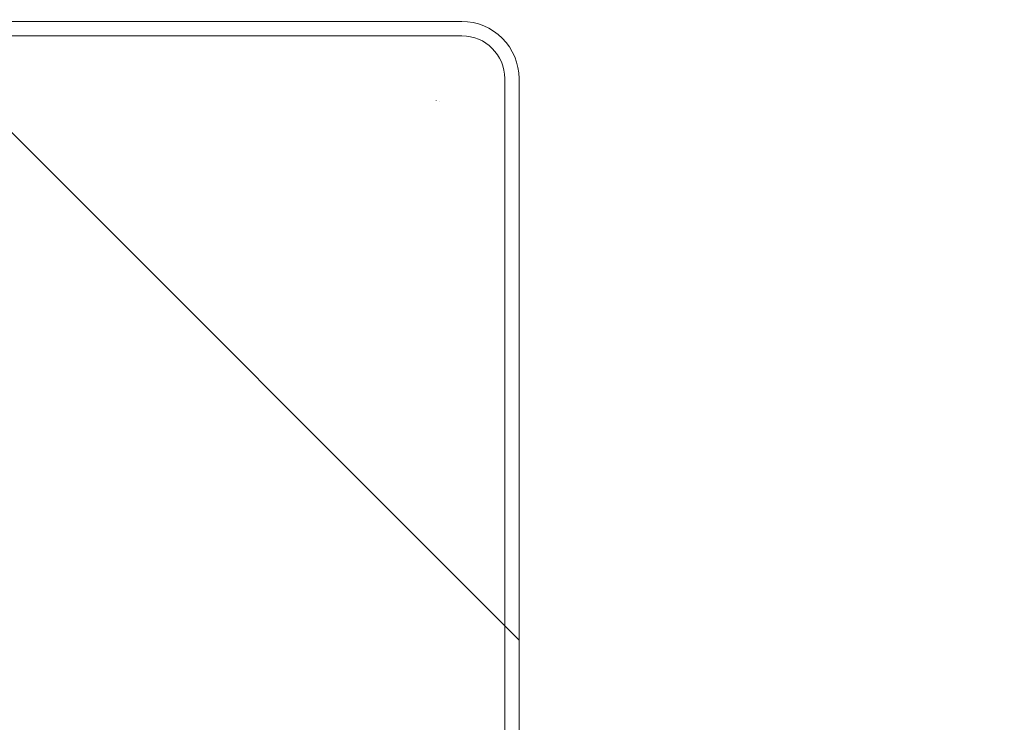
# Model space of a CAD drawing. Header units: inches. Extents: x -416 to -272, y -73 to 47.
# Tile 138 of 206: x -279.685 to -278.326, y -42.629 to -41.66. Entities that reach past the tile are written whole.
import ezdxf

# ---------------------------------------------------------------- set-up
doc = ezdxf.new("R2010")
doc.units = ezdxf.units.IN
doc.header["$LTSCALE"] = 32
doc.header["$MEASUREMENT"] = 0
doc.linetypes.add('Dash Style-1', pattern=[0.083328, 0.041656, -0.041672])
for name, color, linetype, lineweight in [('DashLineFill', 7, 'Dash Style-1', 13), ('Drawing', 7, 'Continuous', 18), ('None', 7, 'Continuous', 18), ('SolidLine', 7, 'Continuous', 15)]:
    doc.layers.add(name, color=color, linetype=linetype, lineweight=lineweight)

# ---------------------------------------------------------------- blocks, each defined once
blk = doc.blocks.new('TiMotion_Handset (2D)')
at = {"layer": 'DashLineFill', "linetype": 'Continuous', "lineweight": 13}
h = blk.add_hatch(dxfattribs=at)
h.set_pattern_fill('Steel', color=253, style=0, pattern_type=2)
h.set_pattern_definition([(45, (0, 0), (-1.61301565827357, 1.935715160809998), []), (45, (-1.0608, 1.0608), (-0.4723460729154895, 0.4167612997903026), [])])
h.paths.add_polyline_path([(-0.5650679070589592, 2.440944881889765), (-0.5636889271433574, 2.443168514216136), (-0.5621892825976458, 2.445271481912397), (-0.5605689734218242, 2.447253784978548), (-0.5588279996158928, 2.449115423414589), (-0.5569663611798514, 2.45085639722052), (-0.5549840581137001, 2.452476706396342), (-0.5528810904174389, 2.453976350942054), (-0.5506574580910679, 2.455355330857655), (-0.5483514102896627, 2.456591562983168), (-0.5460011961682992, 2.457662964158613), (-0.543606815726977, 2.458569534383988), (-0.5411682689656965, 2.459311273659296), (-0.5386855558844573, 2.459888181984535), (-0.5361586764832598, 2.460300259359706), (-0.5335876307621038, 2.460547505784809), (-0.5309724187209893, 2.460629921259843), (0.4425815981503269, 2.460629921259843), (0.4451968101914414, 2.460547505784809), (0.4477678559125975, 2.460300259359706), (0.450294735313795, 2.459888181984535), (0.4527774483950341, 2.459311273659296), (0.4552159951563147, 2.458569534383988), (0.4576103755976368, 2.457662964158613), (0.4599605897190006, 2.456591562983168), (0.4622666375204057, 2.455355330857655), (0.4644902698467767, 2.453976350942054), (0.4665932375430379, 2.452476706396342), (0.4685755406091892, 2.45085639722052), (0.4704371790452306, 2.449115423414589), (0.472178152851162, 2.447253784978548), (0.4737984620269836, 2.445271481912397), (0.4752981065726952, 2.443168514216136), (0.4766770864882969, 2.440944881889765), (0.4779133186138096, 2.43863883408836), (0.478984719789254, 2.436288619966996), (0.47989129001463, 2.433894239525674), (0.4806330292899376, 2.431455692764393), (0.4812099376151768, 2.428972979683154), (0.4816220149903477, 2.426446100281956), (0.4818692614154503, 2.423875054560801), (0.4819516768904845, 2.421259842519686), (0.4819516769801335, 1.765582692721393), (0.4825163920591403, 1.763951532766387), (0.4830058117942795, 1.762300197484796), (0.4834199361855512, 1.760628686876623), (0.4837587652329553, 1.758937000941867), (0.4840222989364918, 1.757225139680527), (0.4842105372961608, 1.755493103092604), (0.4843234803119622, 1.753740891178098), (0.484361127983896, 1.751968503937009), (0.484361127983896, -1.751965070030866), (0.4842787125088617, -1.75458028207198), (0.4840314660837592, -1.757151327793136), (0.4836193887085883, -1.759678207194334), (0.483042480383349, -1.762160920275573), (0.4823007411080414, -1.764599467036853), (0.4813941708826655, -1.766993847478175), (0.4803227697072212, -1.769344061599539), (0.4790865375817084, -1.771650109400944), (0.4777075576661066, -1.773873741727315), (0.4762079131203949, -1.775976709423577), (0.4745876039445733, -1.777959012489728), (0.4728466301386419, -1.779820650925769), (0.4709849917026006, -1.781561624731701), (0.4690026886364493, -1.783181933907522), (0.4668997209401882, -1.784681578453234), (0.4646760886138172, -1.786060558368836), (0.4623700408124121, -1.787296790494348), (0.4600198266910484, -1.788368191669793), (0.4576254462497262, -1.789274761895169), (0.4551868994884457, -1.790016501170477), (0.4527041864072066, -1.790593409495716), (0.4501773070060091, -1.791005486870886), (0.447606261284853, -1.791252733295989), (0.4449910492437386, -1.791335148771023), (-1.79051826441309, -1.791335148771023), (-1.793133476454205, -1.791252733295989), (-1.795704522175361, -1.791005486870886), (-1.798231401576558, -1.790593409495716), (-1.800714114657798, -1.790016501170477), (-1.803152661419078, -1.789274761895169), (-1.8055470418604, -1.788368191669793), (-1.807897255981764, -1.787296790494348), (-1.810203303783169, -1.786060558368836), (-1.81242693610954, -1.784681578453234), (-1.814529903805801, -1.783181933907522), (-1.816512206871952, -1.781561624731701), (-1.818373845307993, -1.779820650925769), (-1.820114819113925, -1.777959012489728), (-1.821735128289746, -1.775976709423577), (-1.823234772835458, -1.773873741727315), (-1.82461375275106, -1.771650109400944), (-1.825849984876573, -1.769344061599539), (-1.826921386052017, -1.766993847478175), (-1.827827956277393, -1.764599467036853), (-1.828569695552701, -1.762160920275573), (-1.82914660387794, -1.759678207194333), (-1.829558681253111, -1.757151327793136), (-1.829805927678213, -1.75458028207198), (-1.829888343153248, -1.751965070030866), (-1.829888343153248, 1.751968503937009), (-1.829805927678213, 1.754583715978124), (-1.829558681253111, 1.75715476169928), (-1.82914660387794, 1.759681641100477), (-1.828569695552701, 1.762164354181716), (-1.827827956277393, 1.764602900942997), (-1.826921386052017, 1.766997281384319), (-1.825849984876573, 1.769347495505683), (-1.82461375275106, 1.771653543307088), (-1.823234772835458, 1.773877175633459), (-1.821735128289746, 1.77598014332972), (-1.820114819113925, 1.777962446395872), (-1.818373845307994, 1.779824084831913), (-1.816512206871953, 1.781565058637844), (-1.814529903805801, 1.783185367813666), (-1.81242693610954, 1.784685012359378), (-1.810203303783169, 1.786063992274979), (-1.807897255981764, 1.787300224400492), (-1.8055470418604, 1.788371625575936), (-1.803152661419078, 1.789278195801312), (-1.800714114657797, 1.79001993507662), (-1.798231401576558, 1.790596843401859), (-1.795704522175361, 1.79100892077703), (-1.793133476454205, 1.791256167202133), (-1.79051826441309, 1.791338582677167), (-0.5703424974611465, 1.791338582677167), (-0.5703424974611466, 2.421259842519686), (-0.5702600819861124, 2.423875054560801), (-0.5700128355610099, 2.426446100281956), (-0.569600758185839, 2.428972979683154), (-0.5690238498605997, 2.431455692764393), (-0.5682821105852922, 2.433894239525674), (-0.5673755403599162, 2.436288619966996), (-0.5663041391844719, 2.43863883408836)])
at = {"layer": 'DashLineFill'}
blk.add_open_spline([(-0.5650679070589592, 2.440944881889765), (-0.559793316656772, 2.450080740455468), (-0.5415215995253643, 2.460629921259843), (-0.04419541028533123, 2.460629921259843), (0.4531307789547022, 2.460629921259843), (0.4714024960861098, 2.450080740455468), (0.4819516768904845, 2.431809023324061), (0.4819516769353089, 2.09342126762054), (0.4819516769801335, 1.765582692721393), (0.484361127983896, 1.759098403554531), (0.484361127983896, 1.716953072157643e-06), (0.484361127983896, -1.76251425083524), (0.473811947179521, -1.780785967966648), (0.4555402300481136, -1.791335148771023), (-0.672763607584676, -1.791335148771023), (-1.801067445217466, -1.791335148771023), (-1.819339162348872, -1.780785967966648), (-1.829888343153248, -1.76251425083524), (-1.829888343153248, 1.716953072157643e-06), (-1.829888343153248, 1.762517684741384), (-1.819339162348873, 1.780789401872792), (-1.801067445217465, 1.791338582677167), (-1.180430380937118, 1.791338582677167), (-0.5703424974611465, 1.791338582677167), (-0.5703424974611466, 2.106299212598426), (-0.5703424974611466, 2.431809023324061), (-0.5650679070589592, 2.440944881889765)], degree=2, knots=[0, 0, 0, 0.001659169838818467, 0.003318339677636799, 0.07987838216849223, 0.08153755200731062, 0.08319672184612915, 0.08485589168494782, 0.1364181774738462, 0.1364181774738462, 0.1375061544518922, 0.4048450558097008, 0.4064547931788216, 0.4080645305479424, 0.4096742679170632, 0.5802364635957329, 0.5818462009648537, 0.5834559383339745, 0.5850656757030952, 0.8524045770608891, 0.8540143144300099, 0.8556240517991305, 0.8572337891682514, 0.9503292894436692, 0.9503292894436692, 0.9983902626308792, 1, 1, 1], dxfattribs=at)
at = {"layer": 'SolidLine', "color": 253}
for p, q in [((-0.580838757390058, 1.791338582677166), (-1.751148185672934, 1.791338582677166)), ((-0.580838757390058, 1.771653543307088), (-1.751148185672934, 1.771653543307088)), ((-1.829888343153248, 1.712598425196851), (-1.829888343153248, -1.71259842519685)), ((-1.810203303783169, 1.712598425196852), (-1.810203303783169, -1.712598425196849)), ((-1.720744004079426, 1.67716535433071), (-1.720759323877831, 1.67716535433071)), ((-1.720278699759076, 1.681948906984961), (-1.720281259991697, 1.681936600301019))]:
    blk.add_line(p, q, dxfattribs=at)
for centre, radius, start, end in [((-1.751215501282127, 1.712665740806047), 0.07867287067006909, 89.95097546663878, 180.0490245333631), ((-1.751148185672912, 1.712598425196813), 0.05905511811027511, 90.00000000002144, 179.9999999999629)]:
    blk.add_arc(centre, radius, start, end, dxfattribs=at)
blk = doc.blocks.new('Group-78')
at = {"layer": 'None', "color": 7, "rotation": 270}
blk.add_blockref('TiMotion_Handset (2D)', (62.99212598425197, -30), dxfattribs=at)
blk = doc.blocks.new('SL Credenza Desk (2D)')
at = {"layer": 'None'}
blk.add_blockref('Group-78', (0, 0), dxfattribs=at)
at = {"layer": 'Drawing', "color": 0, "flags": 1}
for tag in ['Catalog', 'Option1', 'Option2', 'Option3', 'Option4', 'Option5', 'Option6', 'Option7', 'Option8', 'Option9', 'Option10', 'Option11', 'Option12', 'FinishGroup', 'Discount', 'Tag', 'Custom', 'Item2', 'Item3', 'Item6', 'Item9', 'Item10', 'Item12', 'Item13', 'Item16', 'Item19', 'Item20', 'Item21', 'Item22', 'Item23', 'Item24', 'Item25', 'Item8', 'Item18', 'Item1', 'Item4', 'Item5', 'Item7', 'Item11', 'Item14', 'Item15', 'Item17']:
    blk.add_attdef(tag, (15.71916659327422, -28.99901361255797), '', height=0.007086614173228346, dxfattribs=at)
blk = doc.blocks.new('Group-79')
at = {"layer": 'Drawing'}
blk.add_blockref('SL Credenza Desk (2D)', (15.67979651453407, 1.485347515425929), dxfattribs=at)
at = {"layer": 'Drawing', "color": 0, "flags": 1}
for tag in ['Catalog', 'Option1', 'Option2', 'Option3', 'Option4', 'Option5', 'Option6', 'Option7', 'Option8', 'Option9', 'Option10', 'Option11', 'Option12', 'FinishGroup', 'Discount', 'Tag', 'Custom', 'Item2', 'Item3', 'Item6', 'Item9', 'Item10', 'Item12', 'Item13', 'Item16', 'Item19', 'Item20', 'Item21', 'Item22', 'Item23', 'Item24', 'Item25', 'Item8', 'Item18', 'Item1', 'Item4', 'Item5', 'Item7', 'Item11', 'Item14', 'Item15', 'Item17']:
    blk.add_attdef(tag, (15.71916659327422, -28.99901361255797), '', height=0.007086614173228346, dxfattribs=at)

msp = doc.modelspace()

# ---------------------------------------------------------------- block references
at = {"layer": 'Drawing', "color": 7}
msp.add_blockref('Group-79', (-359.4593240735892, -14.97747349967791), dxfattribs=at)

doc.saveas('drawing.dxf')
